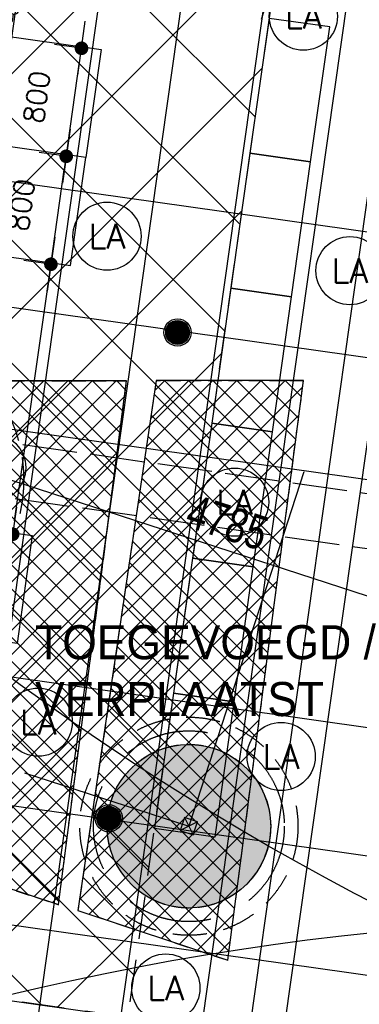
# Model space of a CAD drawing. Header units: millimetres. Extents: x -4107 to 114693, y -37499 to 54671.
# Tile 88 of 156: x 73411 to 75903, y 1869 to 9092. Entities that reach past the tile are written whole.
import ezdxf
from ezdxf.enums import TextEntityAlignment as Align

# ---------------------------------------------------------------- set-up
doc = ezdxf.new("R2010")
doc.units = ezdxf.units.MM
doc.header["$LTSCALE"] = 50
for name, pattern in [('09145_BK6_1_06$0$B0401', [18.75, 12.5, -6.25]), ('B0401', [7.5, 5, -2.5]), ('B0701', [3.75, 2.5, -1.25]), ('B0702', [4.6875, 3.125, -1.5625]), ('XREF_06_Vloergoot installaties$0$E_GOOT5', [10, 8, -2])]:
    doc.linetypes.add(name, pattern=pattern)
for name, color, linetype in [('ABT_ALTERNATIEF FOK_DAKLICHTEN', 4, 'Continuous'), ('ABT_studie daklichten', 1, 'Continuous'), ('ABT_VOORSTEL daklichten', 1, 'Continuous'), ('AM$1A---_ALGEMEEN', 2, 'Continuous'), ('AV37----_DAKOPENING', 1, 'Continuous'), ('FOK_ BRANDSLANGHASPELS', 2, 'Continuous'), ('FOK_08---_MAATVOERING', 2, 'Continuous'), ('FOK_22_BINNENWANDEN', 2, 'Continuous'), ('FOK_82_LOS MEUBILAIR', 1, 'Continuous'), ('XREF_06_PLAFOND$0$AI45----_PLAFONDAFW', 2, 'Continuous'), ('XREF_06_Sprinkler installatie$0$WL524---', 4, 'Continuous'), ('XREF_06_Sprinkler installatie$0$WL6516--', 4, 'Continuous'), ('XREF_06_verlichting$0$EL6311--', 3, 'Continuous'), ('XREF_06_Vloergoot installaties$0$EL6131--_VG', 3, 'Continuous')]:
    doc.layers.add(name, color=color, linetype=linetype)
doc.styles.add('02_100', font='B-GBP.SHX', dxfattribs={"width": 0.8, "height": 250})
doc.styles.add('FOK-DIM', font='romans.shx')
doc.styles.add('XREF_06_Sprinkler installatie$0$Standard', font='txt')
doc.styles.add('XREF_06_verlichting$0$BURO-018', font='simplex.shx', dxfattribs={"height": 180})
doc.dimstyles.new('02_100', dxfattribs={"dimscale": 71.428571, "dimtxt": 2.5, "dimasz": 1, "dimexe": 2, "dimexo": 0, "dimgap": 1, "dimtad": 1, "dimdec": 0, "dimdsep": 46, "dimtxsty": '02_100', "dimblk": 'abt-dot-m', "dimcen": 1, "dimdle": 1, "dimclre": 256, "dimclrt": 7, "dimadec": 3, "dimazin": 0, "dimtfac": 1, "dimtdec": 4, "dimtix": 1, "dimtmove": 2, "dimatfit": 3, "dimldrblk": 'DOT', "dimfxl": 1, "dimtolj": 1, "dimtzin": 0, "dimarcsym": 0})
doc.dimstyles.new('FOK-100', dxfattribs={"dimscale": 100, "dimtxt": 1.5, "dimasz": 1, "dimexe": 2, "dimexo": 0, "dimgap": 2, "dimtad": 1, "dimdec": 0, "dimzin": 11, "dimdsep": 46, "dimtxsty": 'FOK-DIM', "dimblk1": 'DOT', "dimblk2": 'DOT', "dimsah": 1, "dimcen": 2.5, "dimclrd": 256, "dimclre": 256, "dimclrt": 256, "dimadec": 0, "dimazin": 0, "dimtfac": 1, "dimtdec": 0, "dimtix": 1, "dimtmove": 2, "dimatfit": 3, "dimldrblk": 'DOT', "dimfxl": 2, "dimtolj": 1, "dimtzin": 0, "dimarcsym": 0})
pattern_1 = [(45, (-86127.27, -22813.49), (-88.38835, 88.38835), []), (135, (-86127.27, -22813.49), (-88.38835, -88.38835), [])]

# ---------------------------------------------------------------- blocks, each defined once
blk = doc.blocks.new('XREF_06_Sprinkler installatie$0$SP-KOP02')
at = {"color": 0, "linetype": 'Continuous'}
for p, q in [((-0.875, -0.023), (0.023, 0.875)), ((-0.847, -0.219), (0.219, 0.847)), ((-0.843, 0.233), (-0.233, 0.843)), ((-0.786, -0.383), (0.383, 0.786)), ((-0.702, -0.523), (0.523, 0.702)), ((-0.595, -0.641), (0.641, 0.595)), ((-0.469, -0.739), (0.739, 0.469)), ((-0.32, -0.815), (0.815, 0.32)), ((-0.144, -0.863), (0.863, 0.144)), ((0.072, -0.872), (0.872, -0.072)), ((0.381, -0.788), (0.788, -0.381))]:
    blk.add_line(p, q, dxfattribs=at)
at = {"color": 0, "linetype": 'Continuous', "const_width": 0.875}
blk.add_lwpolyline([(-0.438, 0, 1), (0.438, 0, 1)], format="xyb", close=True, dxfattribs=at)
at = {"color": 0, "linetype": 'Continuous'}
for radius in [1, 0.875]:
    blk.add_circle((0, 0), radius, dxfattribs=at)
at = {"color": 0, "linetype": 'Continuous', "style": 'XREF_06_Sprinkler installatie$0$Standard', "flags": 1}
for tag, p in [('SP_MATCODE', (2, 2)), ('SP_TEMP', (2, -3)), ('SP_DOORL', (2, -5)), ('SP_KFACT', (2, -7)), ('SP_SPRHK', (2, -9)), ('SP_KLEP', (2, -11))]:
    blk.add_attdef(tag, p, '', height=1, dxfattribs=at)
blk = doc.blocks.new('XREF_06_Sprinkler installatie')
at = {"layer": 'XREF_06_Sprinkler installatie$0$WL524---'}
for p, q in [((74362.4, -3510.4), (79871.8, 35395.7)), ((80523.8, 5964.8), (68322.9, 7692.5)), ((67149.5, 4205.3), (79974.2, 2389.2))]:
    blk.add_line(p, q, dxfattribs=at)
at = {"layer": 'XREF_06_Sprinkler installatie$0$WL6516--', "xscale": 99.9999999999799, "yscale": 100, "zscale": 100, "rotation": 7.589429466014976}
for p in [(74569.7, 6797.3), (74065, 3232.8)]:
    blk.add_blockref('XREF_06_Sprinkler installatie$0$SP-KOP02', p, dxfattribs=at)
blk = doc.blocks.new('XREF_06_Vloergoot installaties')
at = {"layer": 'XREF_06_Vloergoot installaties$0$EL6131--_VG', "linetype": 'XREF_06_Vloergoot installaties$0$E_GOOT5'}
for p, q in [((88680.1, 3799.8), (70829.9, 6345.2)), ((88623.7, 3403.8), (70773.4, 5949.2))]:
    blk.add_line(p, q, dxfattribs=at)
blk = doc.blocks.new('XREF_06_PLAFOND')
at = {"layer": 'XREF_06_PLAFOND$0$AI45----_PLAFONDAFW'}
h = blk.add_hatch(dxfattribs=at)
h.set_pattern_fill('_USER,_O', color=256, scale=1800, pattern_type=0)
h.set_pattern_definition([(351.94, (60508.5, -17546.5), (252.38, 1782.22), [])])
edge = h.paths.add_edge_path(flags=16)
edge.add_arc((41622.2, 26897.4), 5449.9, 0, 180)
edge.add_arc((41622.2, 26897.4), 5449.9, 180, 360)
h.paths.add_polyline_path([(49833.5, 30277.3), (51633.5, 30277.3), (51633.5, 27677.3), (49833.5, 27677.3)], flags=16)
edge = h.paths.add_edge_path(flags=16)
edge.add_arc((86127.3, 26613.5), 3800, 0, 180)
edge.add_arc((86127.3, 26613.5), 3800, 180, 360)
edge = h.paths.add_edge_path(flags=16)
edge.add_arc((74998.8, -10766.8), 5450, 0, 180)
edge.add_arc((74998.8, -10766.8), 5450, 180, 360)
edge = h.paths.add_edge_path()
edge.add_arc((59888.1, 10791.1), 9323.9, 341.24236, 446.62909)
edge.add_line((60436.4, 20098.9), (31243.3, 21827.8))
edge.add_line((31243.3, 21827.8), (28955.1, 21950.5))
edge.add_line((28955.1, 21950.5), (30807, 36094.7))
edge.add_line((30807, 36094.7), (95373.9, 36094.7))
edge.add_line((95373.9, 36094.7), (86392.8, -27327.7))
edge.add_line((86392.8, -27327.7), (59702.3, -18665.8))
edge.add_line((59702.3, -18665.8), (68716.8, 7792.9))
h = blk.add_hatch(dxfattribs=at)
h.set_pattern_fill('_USER,_O', color=256, scale=600, angle=90, pattern_type=0)
h.set_pattern_definition([(81.94, (95317.84, 35698.9), (-594.073, 84.126), [])])
edge = h.paths.add_edge_path(flags=16)
edge.add_arc((86127.3, 26613.5), 3800, 0, 360)
edge = h.paths.add_edge_path(flags=16)
edge.add_arc((74998.8, -10766.8), 5450, 0, 360)
edge = h.paths.add_edge_path(flags=16)
edge.add_arc((41622.2, 26897.4), 5449.9, 0, 360)
h.paths.add_polyline_path([(49933.5, 30177.3), (51533.5, 30177.3), (51533.5, 27777.3), (49933.5, 27777.3)], flags=16)
edge = h.paths.add_edge_path()
edge.add_arc((59888.1, 10791.1), 9323.9, 341.24236, 446.62909)
edge.add_line((60436.4, 20098.9), (31243.3, 21827.8))
edge.add_line((31243.3, 21827.8), (28955.1, 21950.5))
edge.add_line((28955.1, 21950.5), (30807, 36094.7))
edge.add_line((30807, 36094.7), (95373.9, 36094.7))
edge.add_line((95373.9, 36094.7), (86392.8, -27327.7))
edge.add_line((86392.8, -27327.7), (59702.3, -18665.8))
edge.add_line((59702.3, -18665.8), (68716.8, 7792.9))
blk = doc.blocks.new('abt-dot-m')
for p, q in [((-2, 0), (0, 0)), ((0, 0), (2, 0))]:
    blk.add_line(p, q)
at = {"color": 1, "const_width": 0.5}
blk.add_lwpolyline([(-0.25, 0, 1), (0.25, 0, 1)], format="xyb", close=True, dxfattribs=at)
blk = doc.blocks.new('*D17')
at = {"layer": 'AM$1A---_ALGEMEEN', "color": 0, "lineweight": -2}
blk.add_line((70004.8, 16038), (68681.9, 11954.1), dxfattribs=at)
at = {"layer": 'Defpoints', "color": 0}
for p in [(71025.6, 15782.4), (68659.9, 11886.2), (69658.7, 11562.6)]:
    blk.add_point(p, dxfattribs=at)
at = {"layer": 'AM$1A---_ALGEMEEN', "color": 0, "lineweight": -2, "xscale": 71.42857142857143, "yscale": 71.42857142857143, "zscale": 71.42857142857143}
for p, rotation in [((70026.8, 16105.9), 72.05132762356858), ((68659.9, 11886.2), 252.0513276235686)]:
    blk.add_blockref('abt-dot-m', p, dxfattribs=dict(at, rotation=rotation))
at = {"layer": 'AM$1A---_ALGEMEEN', "color": 7, "insert": (69156.1, 14218.1), "char_height": 250, "attachment_point": 5, "rotation": 72.05133, "style": '02_100'}
blk.add_mtext('\\A1;4436', dxfattribs=at)
blk = doc.blocks.new('DOT')
at = {"color": 0}
blk.add_line((-2, 0), (2, 0), dxfattribs=at)
at = {"color": 0, "const_width": 0.5}
blk.add_lwpolyline([(-0.25, 0, 1), (0.25, 0, 1)], format="xyb", close=True, dxfattribs=at)
blk = doc.blocks.new('*D18')
at = {"layer": 'AM$1A---_ALGEMEEN', "color": 0, "lineweight": -2}
blk.add_line((70514.1, 7156.7), (66098.7, 8589.7), dxfattribs=at)
at = {"layer": 'Defpoints', "color": 0}
for p in [(66030.8, 8611.7), (65696.2, 7580.9), (70247.5, 6103.9)]:
    blk.add_point(p, dxfattribs=at)
at = {"layer": 'AM$1A---_ALGEMEEN', "color": 0, "lineweight": -2, "xscale": 71.42857142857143, "yscale": 71.42857142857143, "zscale": 71.42857142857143}
for p, rotation in [((66030.8, 8611.7), 162.02), ((70582.1, 7134.7), 342.02)]:
    blk.add_blockref('abt-dot-m', p, dxfattribs=dict(at, rotation=rotation))
at = {"layer": 'AM$1A---_ALGEMEEN', "color": 7, "insert": (68367.1, 8060), "char_height": 250, "attachment_point": 5, "rotation": 342.02, "style": '02_100'}
blk.add_mtext('\\A1;4785', dxfattribs=at)
blk = doc.blocks.new('A$C012222C6')
at = {"color": 2, "linetype": '09145_BK6_1_06$0$B0401'}
blk.add_circle((16508.4, 6864.3), 700, dxfattribs=at)
at = {"color": 2}
blk.add_circle((16508.4, 6864.3), 600, dxfattribs=at)
at = {"layer": 'Defpoints', "color": 252, "ltscale": 0.5}
for points in [[(17351.9, 9463.5), (16508.4, 6864.3)], [(15302.7, 7255.6), (16508.4, 6864.3)]]:
    blk.add_lwpolyline(points, dxfattribs=at)
at = {"layer": 'Defpoints', "color": 242}
blk.add_lwpolyline([(16445.4, 6832.2), (16540.5, 6801.3), (16571.4, 6896.5), (16476.2, 6927.3)], close=True, dxfattribs=at)
at = {"layer": 'Defpoints', "color": 242, "ltscale": 0.5}
for points in [[(16571.4, 6896.5), (16445.4, 6832.2)], [(16476.2, 6927.3), (16540.5, 6801.3)]]:
    blk.add_lwpolyline(points, dxfattribs=at)
blk = doc.blocks.new('A$C052E27F2')
at = {"layer": 'ABT_studie daklichten'}
h = blk.add_hatch(dxfattribs=at)
h.set_pattern_fill('ANSI37', color=256, scale=1000, style=0)
h.set_pattern_definition(pattern_1)
h.paths.add_polyline_path([(-13198.4, -14127.6), (-14538.5, -13727.5), (-15305.6, -19268.7), (-12432.2, -20214.1), (-11931.3, -16373.4), (-13196.9, -16373.4)])
h = blk.add_hatch(dxfattribs=at)
h.set_pattern_fill('ANSI37', color=256, scale=1000, style=0)
h.set_pattern_definition(pattern_1)
h.paths.add_polyline_path([(-10634.2, -16371), (-11715, -16371), (-12288.7, -20257), (-11189.2, -20622.5)])
for points in [[(-13198.4, -14127.6), (-14538.5, -13727.5), (-15305.6, -19268.7), (-12432.2, -20214.1), (-11931.3, -16373.4), (-13196.9, -16373.4)], [(-10634.2, -16371), (-11715, -16371), (-12288.7, -20257), (-11189.2, -20622.5), (-10634.2, -16371)]]:
    blk.add_lwpolyline(points, close=True, dxfattribs=at)
blk = doc.blocks.new('XREF_06_verlichting$0$1115B3A')
at = {"color": 0, "linetype": 'Continuous'}
blk.add_circle((0, 0), 2.5, dxfattribs=at)
at = {"color": 0, "linetype": 'Continuous', "style": 'XREF_06_verlichting$0$BURO-018'}
for tag, p in [('E_GKAST', (0, 8)), ('E_GROEP', (0, 5)), ('E_SGROEP', (4.5, 5)), ('E_ARMCODE', (0, 0)), ('E_SLET', (4.5, -1))]:
    blk.add_attdef(tag, text='', height=1.8, dxfattribs=at).set_placement(p, align=Align.MIDDLE)
blk = doc.blocks.new('XREF_06_verlichting')
at = {"layer": 'XREF_06_verlichting$0$EL6311--'}
ref = blk.add_blockref('XREF_06_verlichting$0$1115B3A', (75492.6, 9117), dxfattribs=dict(at, xscale=100, yscale=100, zscale=100))
ref.add_attrib('E_ARMCODE', 'LA', dxfattribs={"layer": '0', "color": 1, "linetype": 'Continuous', "height": 180, "style": 'XREF_06_verlichting$0$BURO-018'}).set_placement((75492.6, 9117), align=Align.MIDDLE)
ref = blk.add_blockref('XREF_06_verlichting$0$1115B3A', (74052, 7503), dxfattribs=dict(at, xscale=100, yscale=100, zscale=100))
ref.add_attrib('E_ARMCODE', 'LA', dxfattribs={"layer": '0', "color": 1, "linetype": 'Continuous', "height": 180, "style": 'XREF_06_verlichting$0$BURO-018'}).set_placement((74052, 7503), align=Align.MIDDLE)
ref = blk.add_blockref('XREF_06_verlichting$0$1115B3A', (75834.3, 7250.6), dxfattribs=dict(at, xscale=100, yscale=100, zscale=100))
ref.add_attrib('E_ARMCODE', 'LA', dxfattribs={"layer": '0', "color": 1, "linetype": 'Continuous', "height": 180, "style": 'XREF_06_verlichting$0$BURO-018'}).set_placement((75834.3, 7250.6), align=Align.MIDDLE)
ref = blk.add_blockref('XREF_06_verlichting$0$1115B3A', (73205.6, 5804.9), dxfattribs=dict(at, xscale=100, yscale=100, zscale=100))
ref.add_attrib('E_ARMCODE', 'LA', dxfattribs={"layer": '0', "color": 1, "linetype": 'Continuous', "height": 180, "style": 'XREF_06_verlichting$0$BURO-018'}).set_placement((73205.6, 5804.9), align=Align.MIDDLE)
ref = blk.add_blockref('XREF_06_verlichting$0$1115B3A', (74987.8, 5552.5), dxfattribs=dict(at, xscale=100, yscale=100, zscale=100))
ref.add_attrib('E_ARMCODE', 'LA', dxfattribs={"layer": '0', "color": 1, "linetype": 'Continuous', "height": 180, "style": 'XREF_06_verlichting$0$BURO-018'}).set_placement((74987.8, 5552.5), align=Align.MIDDLE)
ref = blk.add_blockref('XREF_06_verlichting$0$1115B3A', (73547.3, 3938.6), dxfattribs=dict(at, xscale=100, yscale=100, zscale=100))
ref.add_attrib('E_ARMCODE', 'LA', dxfattribs={"layer": '0', "color": 1, "linetype": 'Continuous', "height": 180, "style": 'XREF_06_verlichting$0$BURO-018'}).set_placement((73547.3, 3938.6), align=Align.MIDDLE)
ref = blk.add_blockref('XREF_06_verlichting$0$1115B3A', (75329.5, 3686.2), dxfattribs=dict(at, xscale=100, yscale=100, zscale=100))
ref.add_attrib('E_ARMCODE', 'LA', dxfattribs={"layer": '0', "color": 1, "linetype": 'Continuous', "height": 180, "style": 'XREF_06_verlichting$0$BURO-018'}).set_placement((75329.5, 3686.2), align=Align.MIDDLE)
ref = blk.add_blockref('XREF_06_verlichting$0$1115B3A', (74483.1, 1988.1), dxfattribs=dict(at, xscale=100, yscale=100, zscale=100))
ref.add_attrib('E_ARMCODE', 'LA', dxfattribs={"layer": '0', "color": 1, "linetype": 'Continuous', "height": 180, "style": 'XREF_06_verlichting$0$BURO-018'}).set_placement((74483.1, 1988.1), align=Align.MIDDLE)
blk = doc.blocks.new('WP 1600-800')
at = {"linetype": 'Continuous'}
for p, q in [((569, 1600.1), (595.5, 1600.1)), ((569, 1600.1), (569, 1149.6)), ((648.5, 1600.1), (675, 1600.1)), ((648.5, 1600.1), (648.5, 1149.6)), ((701.5, 1636.1), (940, 1636.1)), ((966.5, 1600.1), (1022, 1600.1)), ((940, 1564.1), (701.5, 1564.1)), ((648.5, 1427.8), (620.3, 1427.8)), ((620.9, 1321.8), (648.5, 1321.8)), ((701.5, 1185.6), (940, 1185.6)), ((569, 1149.6), (595.5, 1149.6)), ((648.5, 1149.6), (675, 1149.6)), ((935.6, 1113), (697.1, 1113)), ((966.5, 1149.6), (1022, 1149.6))]:
    blk.add_line(p, q, dxfattribs=at)
blk.add_lwpolyline([(1133.9, 2274.8), (1933.9, 2274.8), (1933.9, 474.8), (1133.9, 474.8)], close=True)
for centre, radius, start, end in [((-348.6, 1374.8), 970.6, 346.5803, 13.4197), ((712.7, 1600.1), 37.7, 107.28561, 252.71439), ((928.8, 1600.1), 37.7, 287.28561, 72.71439), ((77.9, 1374.8), 970.6, 346.5803, 13.4197), ((710.9, 1148.6), 38.2, 104.35438, 248.70731), ((926.1, 1150), 38.2, 284.35438, 68.70731)]:
    blk.add_arc(centre, radius, start, end, dxfattribs=at)
blk = doc.blocks.new('kast')
at = {"layer": 'FOK_82_LOS MEUBILAIR'}
blk.add_lwpolyline([(-1052.2, -305.5), (-62.1, -445.7), (1, -0.1), (-989.1, 140.1)], close=True, dxfattribs=at)
blk = doc.blocks.new('A$C4D8164B4')
at = {"layer": 'FOK_ BRANDSLANGHASPELS', "color": 2}
blk.add_circle((20000, 20000), 20000, dxfattribs=at)
blk = doc.blocks.new('*D201')
at = {"layer": 'Defpoints', "color": 0}
for p in [(73864.7, 8881.6), (73864.7, 8881.6), (73752.5, 8089.5)]:
    blk.add_point(p, dxfattribs=at)
at = {"layer": 'FOK_08---_MAATVOERING', "lineweight": -2}
for p, q in [((73864.7, 8881.6), (73666.6, 8909.7)), ((73766.5, 8188.5), (73850.6, 8782.6)), ((73752.5, 8089.5), (73554.5, 8117.6))]:
    blk.add_line(p, q, dxfattribs=at)
at = {"layer": 'FOK_08---_MAATVOERING', "lineweight": -2, "xscale": 100, "yscale": 100, "zscale": 100}
for p, rotation in [((73864.7, 8881.6), 81.93999999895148), ((73752.5, 8089.5), 261.9399999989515)]:
    blk.add_blockref('DOT', p, dxfattribs=dict(at, rotation=rotation))
at = {"layer": 'FOK_08---_MAATVOERING', "insert": (73536.3, 8524.1), "char_height": 150, "attachment_point": 5, "rotation": 81.94, "style": 'FOK-DIM'}
blk.add_mtext('\\A1;800', dxfattribs=at)
blk = doc.blocks.new('*D202')
at = {"layer": 'Defpoints', "color": 0}
for p in [(73752.5, 8089.5), (73752.5, 8089.5), (73640.3, 7297.4)]:
    blk.add_point(p, dxfattribs=at)
at = {"layer": 'FOK_08---_MAATVOERING', "lineweight": -2}
for p, q in [((73752.5, 8089.5), (73554.5, 8117.6)), ((73654.3, 7396.4), (73738.5, 7990.5)), ((73640.3, 7297.4), (73442.3, 7325.5))]:
    blk.add_line(p, q, dxfattribs=at)
at = {"layer": 'FOK_08---_MAATVOERING', "lineweight": -2, "xscale": 100, "yscale": 100, "zscale": 100}
for p, rotation in [((73752.5, 8089.5), 81.93999999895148), ((73640.3, 7297.4), 261.9399999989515)]:
    blk.add_blockref('DOT', p, dxfattribs=dict(at, rotation=rotation))
at = {"layer": 'FOK_08---_MAATVOERING', "insert": (73424.1, 7732), "char_height": 150, "attachment_point": 5, "rotation": 81.94, "style": 'FOK-DIM'}
blk.add_mtext('\\A1;800', dxfattribs=at)
blk = doc.blocks.new('*D203')
at = {"layer": 'Defpoints', "color": 0}
for p in [(73640.3, 7297.4), (73640.3, 7297.4), (73359.9, 5317.2)]:
    blk.add_point(p, dxfattribs=at)
at = {"layer": 'FOK_08---_MAATVOERING', "lineweight": -2}
for p, q in [((73640.3, 7297.4), (73442.3, 7325.5)), ((73373.9, 5416.2), (73626.3, 7198.4)), ((73359.9, 5317.2), (73161.9, 5345.2))]:
    blk.add_line(p, q, dxfattribs=at)
at = {"layer": 'FOK_08---_MAATVOERING', "lineweight": -2, "xscale": 100, "yscale": 100, "zscale": 100}
for p, rotation in [((73640.3, 7297.4), 81.93999999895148), ((73359.9, 5317.2), 261.9399999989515)]:
    blk.add_blockref('DOT', p, dxfattribs=dict(at, rotation=rotation))
at = {"layer": 'FOK_08---_MAATVOERING', "insert": (73227.8, 6345.9), "char_height": 150, "attachment_point": 5, "rotation": 81.94, "style": 'FOK-DIM'}
blk.add_mtext('\\A1;2000', dxfattribs=at)
blk = doc.blocks.new('A$C125E5D54')
at = {"layer": 'AV37----_DAKOPENING', "linetype": 'B0701', "ltscale": 0.8}
for points in [[(66361.1, 11343), (65021, 11743.1), (64253.9, 6201.9), (67127.3, 5256.6), (67628.2, 9097.2), (66362.7, 9097.2)], [(68925.3, 9099.6), (67844.6, 9099.6), (67270.8, 5213.6), (68370.3, 4848.1), (68925.3, 9099.6)]]:
    blk.add_lwpolyline(points, close=True, dxfattribs=at)
at = {"layer": 'AM$1A---_ALGEMEEN'}
dim = blk.add_linear_dim(base=(68659.9, 11886.2), p1=(71025.6, 15782.4), p2=(69658.7, 11562.6), angle=252.05133, dimstyle='02_100', override={"dimse1": 1, "dimse2": 1}, dxfattribs=at)
dim.commit()
dim.dimension.update_dxf_attribs({"geometry": '*D17', "text_midpoint": (69156.1, 14218.1), "dimtype": 161})
dim = blk.add_aligned_dim(p1=(70247.5, 6103.9), p2=(65696.2, 7580.9), distance=-1083.8, dimstyle='02_100', override={"dimse1": 1, "dimse2": 1}, dxfattribs=at)
dim.commit()
dim.dimension.update_dxf_attribs({"geometry": '*D18', "text_midpoint": (68367.1, 8060)})

msp = doc.modelspace()

# ---------------------------------------------------------------- hatches: boundary and pattern name
at = {"layer": 'ABT_ALTERNATIEF FOK_DAKLICHTEN'}
h = msp.add_hatch(color=253, dxfattribs=at)
edge = h.paths.add_edge_path()
edge.add_arc((74652.5, 3174.9), 600, 0, 360)
at = {"layer": 'FOK_08---_MAATVOERING'}
h = msp.add_hatch(dxfattribs=at)
h.set_pattern_fill('ANSI37', color=254, scale=200, style=0)
edge = h.paths.add_edge_path()
edge.add_line((66261.2, 2898.9), (68005.8, 8016.7))
edge.add_arc((59884.7, 10785.2), 8580, 341.17601, 385.95756)
edge.add_line((67599.2, 14540.7), (68382.3, 20071.1))
edge.add_line((68382.3, 20071.1), (76628.2, 18903.4))
edge.add_line((76628.2, 18903.4), (74202.8, 1774.3))
edge.add_line((74202.8, 1774.3), (66261.2, 2898.9))

# ---------------------------------------------------------------- linework, layer by layer
at = {"layer": 'ABT_ALTERNATIEF FOK_DAKLICHTEN', "color": 254, "linetype": 'B0401'}
msp.add_circle((72339.6, 5715.5), 1100.8, dxfattribs=at)
at = {"layer": 'ABT_ALTERNATIEF FOK_DAKLICHTEN', "linetype": 'B0401'}
msp.add_circle((74652.5, 3174.9), 800, dxfattribs=at)
at = {"layer": 'ABT_ALTERNATIEF FOK_DAKLICHTEN'}
msp.add_circle((74652.5, 3174.9), 600, dxfattribs=at)
at = {"layer": 'FOK_08---_MAATVOERING', "color": 13, "linetype": 'B0702', "ltscale": 2}
msp.add_lwpolyline([(66261.2, 2898.9), (68005.8, 8016.7, 0.197922), (67599.2, 14540.7), (68382.3, 20071.1), (76628.2, 18903.4), (74202.8, 1774.3)], format="xyb", close=True, dxfattribs=at)
at = {"layer": 'FOK_22_BINNENWANDEN'}
msp.add_lwpolyline([(69351.1, 2461.3), (75390.8, 1606.1), (74787.9, -2651.5), (68748.2, -1796.2)], close=True, dxfattribs=at)
at = {"layer": 'FOK_82_LOS MEUBILAIR', "linetype": 'B0401', "ltscale": 0.5}
msp.add_circle((74652.5, 3174.9), 600, dxfattribs=at)

# ---------------------------------------------------------------- block references
for name in ['XREF_06_PLAFOND', 'XREF_06_PLAFOND', 'XREF_06_Sprinkler installatie', 'XREF_06_Sprinkler installatie', 'XREF_06_Vloergoot installaties', 'XREF_06_Vloergoot installaties']:
    msp.add_blockref(name, (0, 0))
at = {"layer": 'ABT_studie daklichten'}
msp.add_blockref('A$C052E27F2', (86127.3, 22814.7), dxfattribs=at)
at = {"layer": 'ABT_VOORSTEL daklichten', "color": 2}
msp.add_blockref('A$C125E5D54', (6567.8, -2657.1), dxfattribs=at)
at = {"layer": 'ABT_VOORSTEL daklichten'}
msp.add_blockref('A$C012222C6', (58144.2, -3689.4), dxfattribs=at)
at = {"layer": 'FOK_22_BINNENWANDEN', "color": 5}
for p in [(65187.1, 382.2), (62903.1, -17201.9), (58068.5, -37498.6)]:
    msp.add_blockref('A$C4D8164B4', p, dxfattribs=at)
at = {"layer": 'FOK_22_BINNENWANDEN'}
msp.add_blockref('XREF_06_verlichting', (0, 0), dxfattribs=at)
at = {"layer": 'FOK_82_LOS MEUBILAIR'}
for name, p, rotation in [('WP 1600-800', (71915.6, 10313.5), 261.9399999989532), ('kast', (75240.3, 9100.4), 90), ('kast', (75100.1, 8110.3), 90), ('kast', (74959.8, 7120.1), 90), ('WP 1600-800', (71410.6, 6749.1), 261.9399999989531), ('kast', (74819.6, 6130), 90), ('kast', (74679.4, 5139.9), 90), ('kast', (74539.2, 4149.8), 90)]:
    msp.add_blockref(name, p, dxfattribs=dict(at, rotation=rotation))
at = {"layer": 'FOK_82_LOS MEUBILAIR', "xscale": -1, "rotation": 261.9399999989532}
msp.add_blockref('WP 1600-800', (71373.3, 6483.9), dxfattribs=at)

# ---------------------------------------------------------------- texts
at = {"layer": 'ABT_ALTERNATIEF FOK_DAKLICHTEN', "insert": (73524.4, 4649.7), "char_height": 250, "width": 57960.996, "attachment_point": 1}
msp.add_mtext('{\\fCentury Gothic|b0|i0|c0|p34;TOEGEVOEGD /\\PVERPLAATST}', dxfattribs=at)

# ---------------------------------------------------------------- dimensions: what is measured, and where the dimension line sits
at = {"layer": 'FOK_08---_MAATVOERING'}
for base, p1, p2, picture, middle in [((73864.7, 8881.6), (73752.5, 8089.5), (73864.7, 8881.6), '*D201', (73536.3, 8524.1)), ((73752.5, 8089.5), (73640.3, 7297.4), (73752.5, 8089.5), '*D202', (73424.1, 7732)), ((73640.3, 7297.4), (73359.9, 5317.2), (73640.3, 7297.4), '*D203', (73227.8, 6345.9))]:
    dim = msp.add_linear_dim(base=base, p1=p1, p2=p2, angle=261.94, dimstyle='FOK-100', dxfattribs=at)
    dim.commit()
    dim.dimension.update_dxf_attribs({"geometry": picture, "text_midpoint": middle})

doc.saveas('drawing.dxf')
